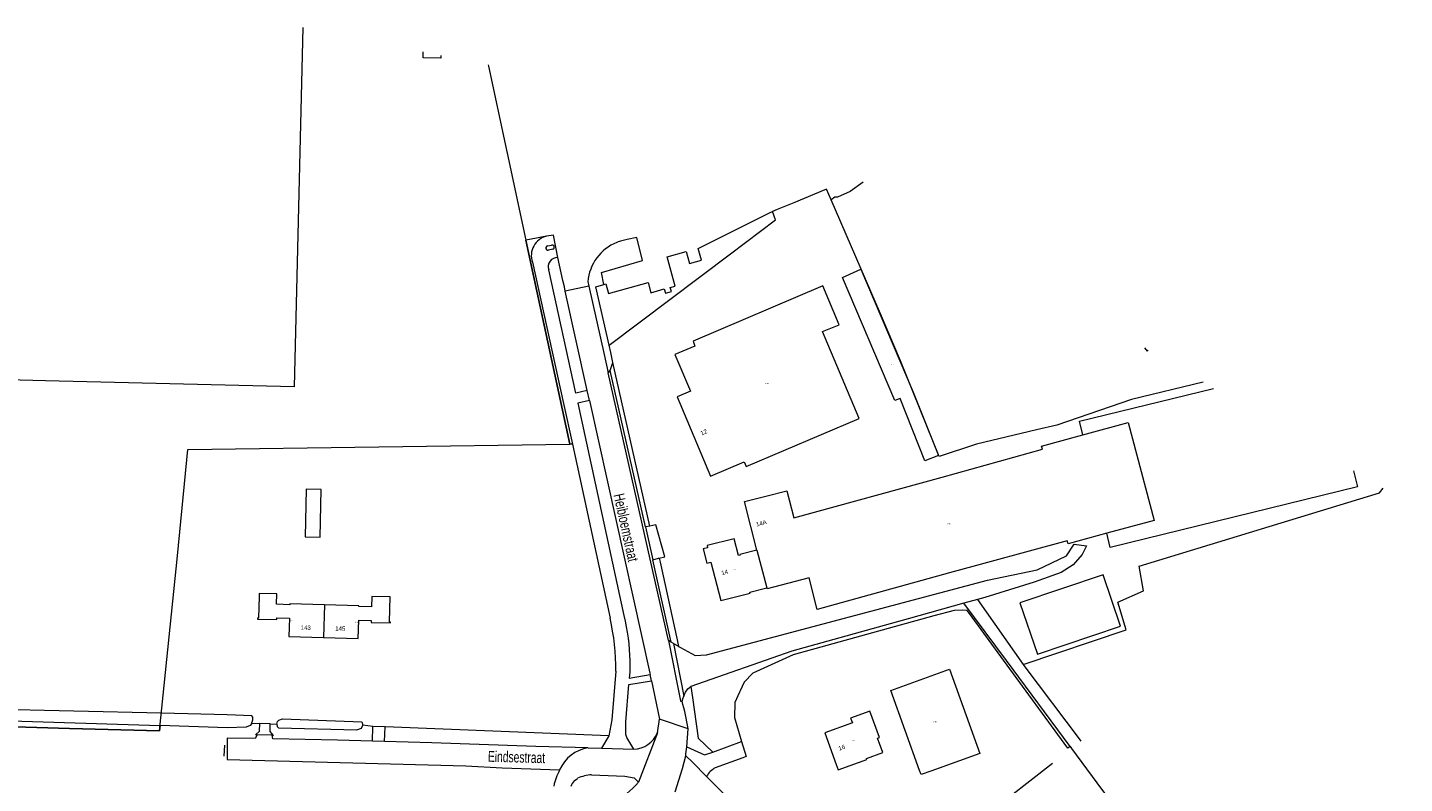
# Model space of a CAD drawing. Header units: metres. Extents: x 120324 to 133000, y 395500 to 402438.
# Tile 77 of 95: x 128330 to 128648, y 402174 to 402349. Entities that reach past the tile are written whole.
import ezdxf

# ---------------------------------------------------------------- set-up
doc = ezdxf.new("R2010")
doc.units = ezdxf.units.M
doc.linetypes.add('DGN2', pattern=[101.410184, 50.705092, -50.705092])
for name, color, linetype, lineweight, true_color in [('gg-afsc-draadraster', 7, 'DGN2', 0, 0x96ff00), ('gg-afsc-lijn damwand', 7, 'Continuous', 0, 0x8d6c57), ('gg-bbg-overig bouwwerk', 7, 'Continuous', 0, 0xff5000), ('gx-grn-maaiveld', 7, 'Continuous', 0, 0xb88d57), ('kenmerkpunt-x pandkandidaat', 7, 'Continuous', 0, 0xb88d57)]:
    doc.layers.add(name, color=color, linetype=linetype, lineweight=lineweight, true_color=true_color)
for name, color, linetype, lineweight in [('gg-anno-huisnummerreeks BGT', 7, 'Continuous', 13), ('gg-anno-openbare ruimte label', 7, 'Continuous', 13), ('gg-bbg-luifel en loopbrug', 1, 'DGN2', 0), ('gg-kntw-beschoeiing', 4, 'Continuous', 0)]:
    doc.layers.add(name, color=color, linetype=linetype, lineweight=lineweight)
doc.styles.add('StyleArial', font='arial.ttf')
doc.styles.add('Styledgn001', font='dgn001.shx')

msp = doc.modelspace()

# ---------------------------------------------------------------- linework, layer by layer
at = {"layer": 'gg-afsc-draadraster'}
msp.add_line((128526.74, 402147.97), (128571.17, 402182.53), dxfattribs=at)
at = {"layer": 'gg-afsc-draadraster', "flags": 128}
for points in [[(128571.17, 402182.53), (128577.06, 402174.57), (128596.46, 402148.53), (128620.46, 402117.86), (128691.62, 402075.36), (128703.64, 402063.92)], [(128707.2, 402066.77), (128693.06, 402081.64), (128690.9, 402079.99), (128621.64, 402122.03), (128580.9, 402174.3), (128573.37, 402184.2)]]:
    msp.add_lwpolyline(points, dxfattribs=at)
at = {"layer": 'gg-afsc-lijn damwand'}
msp.add_line((128375.64, 402180.72), (128375.82, 402183.26), dxfattribs=at)
at = {"layer": 'gg-afsc-lijn damwand', "flags": 128}
msp.add_lwpolyline([(128360.71, 402186.6), (128364.89, 402226.95), (128367.25, 402251.47), (128455.44, 402252.72)], dxfattribs=at)
at = {"layer": 'gg-bbg-luifel en loopbrug', "flags": 128}
msp.add_lwpolyline([(128398.03, 402242.27), (128394.54, 402242.35), (128394.31, 402231.35), (128397.81, 402231.28), (128398.03, 402242.27)], dxfattribs=at)
at = {"layer": 'gg-bbg-overig bouwwerk', "flags": 128}
msp.add_lwpolyline([(128582.49, 402210.72), (128578.48, 402222.6), (128559.29, 402216.14), (128563.31, 402204.26), (128582.49, 402210.72)], dxfattribs=at)
at = {"layer": 'gg-kntw-beschoeiing', "flags": 128}
for points in [[(128436.55, 402340.27), (128436.61, 402340.01), (128445.28, 402299.84), (128455.44, 402252.72)], [(128000, 402211.19), (128029.18, 402208.14), (128050.96, 402206.01), (128072.73, 402204.95), (128118.47, 402202.22), (128134.49, 402200.95), (128167.03, 402197.12), (128205.3, 402192.07), (128214.62, 402190.82), (128241.26, 402190.01), (128277.44, 402188.96), (128307.18, 402188.12), (128339.91, 402187.1), (128360.71, 402186.6)]]:
    msp.add_lwpolyline(points, dxfattribs=at)
at = {"layer": 'gx-grn-maaiveld'}
for p, q in [((128450.23, 402298.47), (128451.2, 402298.68)), ((128451.45, 402297.71), (128450.47, 402297.51)), ((128459.54, 402290.24), (128459.77, 402289.21)), ((128454.35, 402288.08), (128454.14, 402289.05)), ((128459.77, 402289.21), (128454.35, 402288.08)), ((128459.43, 402265.1), (128454.35, 402288.08)), ((128464.7, 402269.76), (128465.36, 402271.6)), ((128473.83, 402233.84), (128465.36, 402271.6)), ((128464.25, 402269.23), (128464.7, 402269.76)), ((128478.14, 402207.45), (128464.25, 402269.23)), ((128472.83, 402233.63), (128464.7, 402269.76)), ((128459.96, 402262.83), (128459.43, 402265.1)), ((128455.99, 402252.73), (128464.68, 402212.58)), ((128473.83, 402233.84), (128472.83, 402233.63)), ((128472.83, 402233.63), (128474.54, 402226.06)), ((128498.58, 402228.29), (128500.85, 402219.59)), ((128478.82, 402207.03), (128474.54, 402226.06)), ((128549.49, 402216.89), (128546.37, 402216.01)), ((128549.49, 402216.89), (128560.05, 402201.87)), ((128398.8, 402215.62), (128398.58, 402208.11)), ((128556.16, 402202.79), (128546.37, 402216.01)), ((128478.82, 402207.03), (128478.14, 402207.45)), ((128479.3, 402206.75), (128478.82, 402207.03)), ((128479.3, 402206.75), (128481.75, 402194.59)), ((128570.85, 402182.96), (128556.16, 402202.79)), ((128474.23, 402198.11), (128473.91, 402199.55)), ((128474.23, 402198.11), (128476.11, 402189.26)), ((128383.87, 402188.28), (128381.96, 402188.23)), ((128386.26, 402188.21), (128383.87, 402188.28)), ((128386.26, 402188.21), (128387.81, 402188.1)), ((128475.63, 402186.09), (128476.11, 402189.26)), ((128482.71, 402187.05), (128476.11, 402189.26)), ((128386.71, 402185.54), (128383.26, 402185.68)), ((128409.96, 402187.6), (128407.67, 402187.86)), ((128409.85, 402184.2), (128409.96, 402187.6)), ((128412.78, 402187.52), (128409.96, 402187.6)), ((128412.65, 402184.12), (128412.78, 402187.52)), ((128464.41, 402185.46), (128412.78, 402187.52)), ((128464.41, 402185.46), (128462.72, 402182.56)), ((128475.63, 402186.09), (128471.26, 402174.76)), ((128482.43, 402182.9), (128482.71, 402187.05)), ((128412.65, 402184.12), (128409.85, 402184.2)), ((128459.62, 402182.65), (128462.72, 402182.56)), ((128462.72, 402182.56), (128470.16, 402182.35)), ((128488.37, 402181.69), (128495.01, 402184.09)), ((128570.85, 402182.96), (128571.17, 402182.53)), ((128482.14, 402180.84), (128483.68, 402179.35)), ((128483.68, 402179.35), (128486.95, 402176.04)), ((128456.41, 402175.02), (128457.18, 402175.61)), ((128486.95, 402176.04), (128497.45, 402165.44))]:
    msp.add_line(p, q, dxfattribs=at)
at = {"layer": 'gx-grn-maaiveld', "flags": 128}
for points in [[(128393.8, 402348.89), (128391.79, 402265.98), (128334.4, 402267.39), (128299.31, 402268.25)], [(128425.64, 402342.47), (128425.62, 402341.79), (128421.56, 402341.88), (128421.59, 402343.29)], [(128436.55, 402340.27), (128436.61, 402340.01), (128445.28, 402299.84)], [(128523.08, 402313.17), (128520.13, 402311.08), (128517.18, 402309.72), (128516.54, 402309.72), (128515.73, 402309.13)], [(128515.73, 402309.13), (128514.65, 402311.62), (128514.28, 402311.47), (128507.1, 402308.47), (128503.29, 402306.88), (128502.15, 402306.4)], [(128601.55, 402267.02), (128585.04, 402263.07), (128567.83, 402257.12), (128563.12, 402256.02), (128549.24, 402252.74), (128540.66, 402249.86), (128531.75, 402271.96), (128527.12, 402282.83), (128515.73, 402309.13)], [(128463.27, 402289.58), (128463.72, 402289.7), (128464.34, 402287.47), (128473.48, 402290.01), (128474.13, 402287.69), (128477.2, 402288.55), (128477.48, 402287.56), (128478.84, 402287.95), (128478.56, 402288.93), (128479.73, 402289.21), (128477.84, 402295.98), (128482.27, 402297.18), (128483.02, 402294.43), (128485.79, 402295.18), (128485.04, 402297.93), (128501.65, 402306.19), (128502.15, 402306.4)], [(128464.47, 402275.57), (128492.47, 402296.7), (128502.89, 402304.49), (128502.15, 402306.4)], [(128450.04, 402300.71), (128447.72, 402300.29), (128445.28, 402299.84)], [(128455.99, 402252.73), (128455.44, 402252.72), (128445.28, 402299.84)], [(128452.64, 402295.81), (128451.62, 402301), (128450.04, 402300.71)], [(128463.27, 402289.58), (128462.72, 402292.34), (128472.2, 402295.09), (128470.86, 402300.45), (128468.6, 402299.95), (128467.43, 402299.69)], [(128446.78, 402294.76), (128453.96, 402262.1), (128455.99, 402252.73)], [(128459.43, 402265.1), (128456.75, 402264.51), (128450.55, 402292.96)], [(128454.14, 402289.05), (128453.82, 402290.48), (128452.64, 402295.81)], [(128534.61, 402264.76), (128540.45, 402250.11), (128537.36, 402248.88), (128531.62, 402263.27), (128530.38, 402262.81), (128518.32, 402291.19), (128522.55, 402293.14), (128534.61, 402264.76)], [(128459.77, 402289.21), (128463.31, 402273.42), (128464.25, 402269.23)], [(128464.47, 402275.57), (128461.44, 402289.07), (128463.27, 402289.58)], [(128517.57, 402280.3), (128513.76, 402289.25), (128483.84, 402276.54), (128484.28, 402275.39), (128479.65, 402273.46), (128483.23, 402264.97), (128480.15, 402263.66), (128487.88, 402245.37), (128495.65, 402248.65), (128496.07, 402247.61), (128522.2, 402258.66), (128513.72, 402278.71), (128517.57, 402280.3)], [(128465.36, 402271.6), (128464.85, 402273.88), (128464.47, 402275.57)], [(128588.02, 402274.98), (128588.63, 402274.23), (128588.91, 402274.46)], [(128573.76, 402254.86), (128572.99, 402258.02), (128603.94, 402265.61)], [(128459.96, 402262.83), (128457.25, 402262.19), (128467.9, 402213.2), (128468.19, 402211.91), (128468.44, 402210.61), (128468.66, 402209.31), (128468.85, 402208), (128469, 402206.68), (128469.12, 402205.37), (128469.2, 402204.05), (128469.25, 402202.73), (128469.27, 402201.4), (128469.25, 402200.08), (128469.13, 402198.71), (128473.91, 402199.55)], [(128459.96, 402262.83), (128464.13, 402244.05), (128473.85, 402199.85), (128473.91, 402199.55)], [(128498.58, 402228.29), (128495.75, 402239.47), (128500.6, 402240.7), (128505.51, 402241.95), (128507.13, 402235.71), (128541.31, 402245.15), (128564.48, 402251.55), (128564.26, 402252.28), (128573.76, 402254.86)], [(128573.76, 402254.86), (128584.23, 402257.7), (128590.23, 402235.15), (128579.33, 402232.18)], [(128636.26, 402246.61), (128637.17, 402242.88)], [(128560.05, 402201.87), (128583.78, 402209.92), (128581.86, 402216.31), (128587.82, 402218.86), (128586.76, 402224.61), (128642.28, 402241.47), (128643.12, 402242.57)], [(128637.17, 402242.88), (128580.14, 402228.88), (128579.33, 402232.18)], [(128476.03, 402226.42), (128477.34, 402226.74), (128475.24, 402234.14), (128473.83, 402233.84)], [(128480.51, 402206.05), (128480.96, 402205.79), (128484.3, 402203.98), (128486.92, 402204.13), (128551.79, 402221.33), (128563.27, 402223.7), (128569.99, 402226.99), (128571.79, 402229.64), (128574.64, 402229.29), (128573.65, 402227.26), (128571.6, 402224.89), (128568.82, 402223.09), (128562.57, 402220.89), (128551.2, 402217.37), (128549.49, 402216.89)], [(128498.58, 402228.29), (128494.67, 402227.3), (128494.72, 402227.13), (128494.31, 402227.02), (128493.32, 402230.91), (128487.08, 402229.32), (128487.21, 402228.83), (128486.21, 402228.58), (128487.04, 402225.31), (128487.94, 402225.54), (128490.23, 402216.63), (128497, 402218.38), (128496.95, 402218.59), (128500.85, 402219.59)], [(128579.33, 402232.18), (128570.38, 402229.74), (128570.2, 402230.46), (128543.02, 402223.05), (128516.62, 402215.75), (128512.49, 402214.6), (128510.67, 402221.89), (128500.91, 402219.38), (128500.85, 402219.59)], [(128474.54, 402226.06), (128475.9, 402226.39), (128476.03, 402226.42)], [(128476.03, 402226.42), (128476.23, 402225.5), (128480.18, 402207.59), (128480.51, 402206.05)], [(128398.8, 402215.62), (128390.8, 402215.86), (128390.8, 402215.69), (128387.73, 402215.78), (128387.8, 402218.17), (128383.7, 402218.29), (128383.68, 402217.56), (128383.57, 402212.56), (128383.35, 402212.56), (128383.34, 402212.36), (128387.79, 402212.24), (128387.8, 402212.68), (128390.68, 402212.61), (128390.57, 402208.31), (128398.58, 402208.11)], [(128398.58, 402208.11), (128406.59, 402207.91), (128406.74, 402212.14), (128409.57, 402212.04), (128409.56, 402211.61), (128414.01, 402211.48), (128414.01, 402211.69), (128413.8, 402211.7), (128413.97, 402217.48), (128409.71, 402217.6), (128409.64, 402215.17), (128406.74, 402215.25), (128406.74, 402215.39), (128398.8, 402215.62)], [(128546.37, 402216.01), (128533.51, 402212.39), (128506.6, 402204.98), (128483.34, 402196.78)], [(128570.85, 402182.96), (128570.35, 402182.58), (128555.51, 402202.85), (128547.63, 402213.62), (128547.1, 402214.34), (128546.13, 402214.42), (128544.09, 402214.37), (128539.44, 402213.08), (128506.95, 402204.11), (128497.67, 402199.85), (128495.61, 402197.83), (128494.7, 402195.81), (128494.56, 402195.49), (128493.49, 402193.12), (128493.39, 402189.64), (128495.01, 402184.09)], [(128478.14, 402207.45), (128480.87, 402193.9), (128480.96, 402193.44), (128481.31, 402193.45)], [(128479.3, 402206.75), (128480.33, 402206.16), (128480.51, 402206.05)], [(128536.48, 402176.48), (128536.12, 402177.46), (128529.47, 402195.9), (128543.04, 402200.82), (128550.06, 402181.38), (128538.69, 402177.28), (128536.48, 402176.48)], [(128560.05, 402201.87), (128560.44, 402201.31), (128572.98, 402184.71), (128573.37, 402184.2)], [(128466.03, 402200.36), (128465.07, 402189.12), (128464.41, 402185.46)], [(128470.16, 402182.35), (128468.52, 402185.04), (128468.35, 402185.7), (128468.31, 402188.69), (128468.99, 402197.27), (128474.23, 402198.11)], [(128481.31, 402193.45), (128481.52, 402193.99), (128481.75, 402194.59)], [(128481.75, 402194.59), (128482.09, 402195.48), (128482.63, 402196.27), (128483.34, 402196.78)], [(128483.34, 402196.78), (128483.69, 402194.29), (128485.01, 402184.92), (128488.37, 402181.69)], [(128381.96, 402188.23), (128382.27, 402189.13), (128382.26, 402189.76), (128382.03, 402190.03), (128376.35, 402190.27), (128361.13, 402190.62), (128259.95, 402192.96), (128260.16, 402190.98), (128360.83, 402187.78)], [(128360.83, 402187.78), (128360.71, 402186.6), (128339.91, 402187.1), (128307.18, 402188.12), (128277.44, 402188.96)], [(128381.96, 402188.23), (128381.62, 402187.83), (128380.73, 402187.43), (128376.29, 402187.29), (128360.83, 402187.78)], [(128383.26, 402185.68), (128382.85, 402185.69), (128383.79, 402186.53), (128383.87, 402188.28)], [(128386.71, 402185.54), (128386.99, 402185.53), (128386.24, 402186.42), (128386.26, 402188.21)], [(128387.81, 402188.1), (128387.96, 402188.74), (128388.23, 402189.04), (128389.08, 402189.32), (128407.43, 402188.67), (128407.67, 402187.86)], [(128387.81, 402188.1), (128387.84, 402187.6), (128388.2, 402187.28), (128406.28, 402186.78), (128407.33, 402187.17), (128407.67, 402187.86)], [(128520.6, 402188.4), (128514.28, 402186.12), (128516.9, 402178.82), (128517.34, 402177.6), (128520.11, 402178.6), (128522.04, 402179.29), (128523.95, 402179.97), (128523.87, 402180.18), (128527.64, 402181.57), (128526.43, 402184.88), (128526.88, 402185.04), (128524.65, 402191.1), (128520.21, 402189.49), (128520.6, 402188.4)], [(128383.26, 402185.68), (128382.82, 402184.8), (128376.3, 402184.92), (128376.33, 402179.98), (128431.43, 402178.5), (128439.76, 402178.07), (128453.05, 402177.55)], [(128409.85, 402184.2), (128401.75, 402184.43), (128386.89, 402184.72), (128386.71, 402185.54)], [(128459.62, 402182.65), (128447.53, 402182.98), (128423.53, 402183.8), (128412.65, 402184.12)], [(128482.14, 402180.84), (128482.21, 402181.3), (128482.43, 402182.9)], [(128482.43, 402182.9), (128483.25, 402182.52), (128486.52, 402181.02), (128488.37, 402181.69)], [(128495.01, 402184.09), (128496.13, 402180.64), (128495.33, 402180.35), (128488.97, 402178.07)], [(128479.68, 402172.52), (128481.4, 402177.87), (128482.14, 402180.84)], [(128460.44, 402176.45), (128468.06, 402176.15), (128470.27, 402175.72), (128471.26, 402174.76)]]:
    msp.add_lwpolyline(points, dxfattribs=at)
at = {"layer": 'gx-grn-maaiveld'}
for centre, radius, start, end in [((128451.03, 402296.3), 4.52, 102.7193, 199.9464), ((128470.32, 402289.26), 10.82, 112.0956, 174.8198), ((128470.32, 402289.23), 10.85, 105.4506, 112.0569), ((128450.34, 402297.99), 0.497, 103.2905, 285.3978), ((128451.33, 402298.2), 0.503, 284.2168, 104.9338), ((128452.54, 402293.69), 2.12, 87.2826, 200.1521), ((128413.58, 402200.75), 52.45, 359.5748, 13.0397), ((128410.74, 402174.63), 73.04, 9.7923, 14.9313), ((128469.91, 402188.58), 6.23, 272.229, 336.4656), ((128460.93, 402174.17), 8.58, 98.7597, 156.7873), ((128469.07, 402169.56), 17.91, 153.4922, 166.1753), ((128461.36, 402166.05), 10.44, 95.0554, 113.5957), ((128491.66, 402173.37), 5.41, 119.7645, 150.4617), ((128461, 402171.34), 5.89, 141.3276, 155.9725), ((128458.16, 402185.52), 16.95, 269.3463, 320.6035)]:
    msp.add_arc(centre, radius, start, end, dxfattribs=at)

# ---------------------------------------------------------------- texts
at = {"layer": 'gg-anno-huisnummerreeks BGT', "char_height": 1, "line_spacing_factor": 0.8, "style": 'StyleArial'}
for s, insert, attachment_point, rotation in [('{\\C256;12}', (128486.32, 402255.49), 5, 22.9), ('{\\C256;14A}', (128499.59, 402234.5), 5, 14.2), ('{\\C256;14}', (128491.13, 402223.17), 5, 14.4), ('{\\C256;143}', (128394.45, 402209.88), 8, 358.6), ('{\\C256;145}', (128402.42, 402209.68), 8, 358.6), ('{\\C256;16}', (128518.16, 402182.71), 5, 19.8)]:
    msp.add_mtext(s, dxfattribs=dict(at, insert=insert, attachment_point=attachment_point, rotation=rotation))
at = {"layer": 'gg-anno-openbare ruimte label', "char_height": 2.5, "attachment_point": 5, "line_spacing_factor": 0.8, "style": 'StyleArial'}
for s, insert, rotation in [('{\\W0.68;\\C256;Heibloemstraat}', (128468.38, 402233.49), 282.4), ('{\\W0.68;\\C256;Eindsestraat}', (128443.1, 402180.51), 358.5)]:
    msp.add_mtext(s, dxfattribs=dict(at, insert=insert, rotation=rotation))
at = {"layer": 'kenmerkpunt-x pandkandidaat', "linetype": 'Continuous', "lineweight": 0, "char_height": 0.2, "attachment_point": 5, "line_spacing_factor": 0.8, "style": 'Styledgn001'}
for insert in [(128529.39, 402271.09), (128500.92, 402266.73), (128542.99, 402234.33), (128493.53, 402223.78), (128391.07, 402212.08), (128406.3, 402211.66), (128539.76, 402188.65), (128520.96, 402184.33)]:
    msp.add_mtext('{\\Fdgn000|c0;\\C33;PNDK}', dxfattribs=dict(at, insert=insert))

doc.saveas('drawing.dxf')
